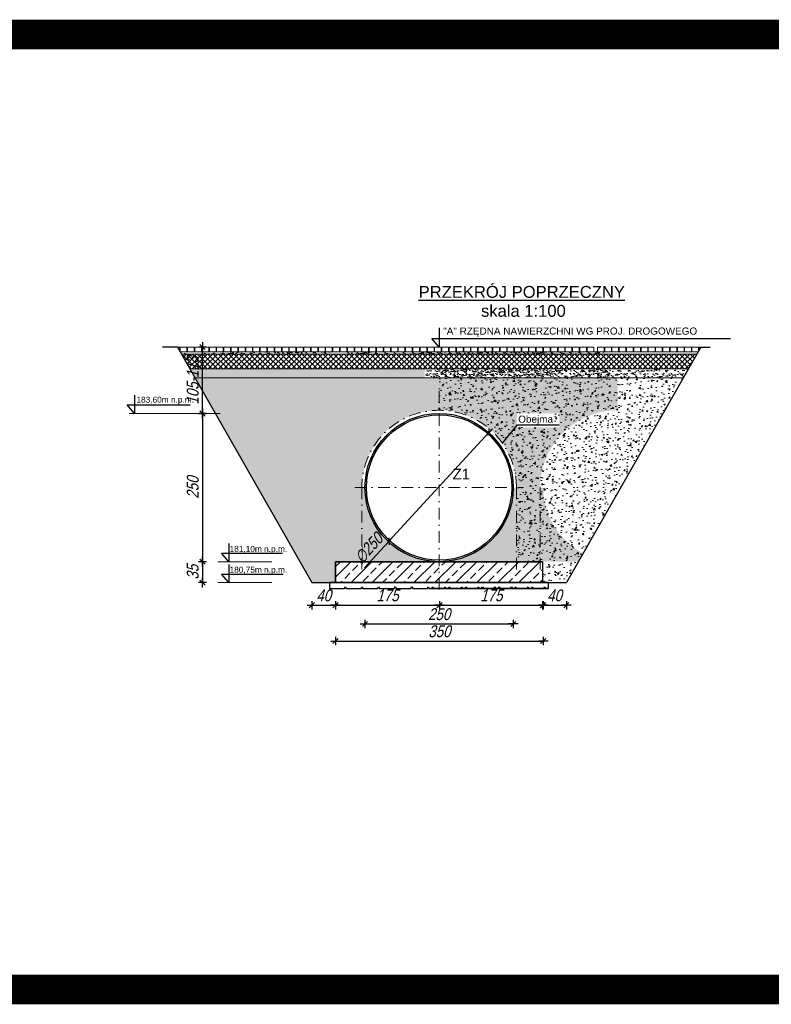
# Model space of a CAD drawing. Extents: x -2911 to 10058, y -5912 to -1002.
# Tile 9 of 43: x -224 to 1043, y -2663 to -1002. Entities that reach past the tile are written whole.
import ezdxf
from ezdxf.enums import TextEntityAlignment as Align

# ---------------------------------------------------------------- set-up
doc = ezdxf.new("R2010")
doc.units = 0
doc.header["$LTSCALE"] = 1.125
doc.linetypes.add('DASHDOT', pattern=[1, 0.5, -0.25, 0, -0.25])
doc.layers.get('0').update_dxf_attribs({"linetype": 'CONTINUOUS'})
doc.layers.get('DEFPOINTS').update_dxf_attribs({"linetype": 'CONTINUOUS'})
for name, color, linetype, lineweight in [('--GT_Teksty średnie', 152, 'CONTINUOUS', 15), ('Layer2', 7, 'DASHDOT', 13), ('Layer5', 7, 'CONTINUOUS', 15), ('Layer6', 252, 'CONTINUOUS', 9), ('M_Podbeton', 2, 'CONTINUOUS', 25), ('wymiary', 1, 'CONTINUOUS', 20)]:
    doc.layers.add(name, color=color, linetype=linetype, lineweight=lineweight)
for name, color, linetype in [('--GT_Wymiary', 1, 'CONTINUOUS'), ('BZ_PRS', 2, 'CONTINUOUS'), ('BZ_WYM', 1, 'CONTINUOUS'), ('Layer1', 7, 'CONTINUOUS'), ('Layer4', 7, 'CONTINUOUS')]:
    doc.layers.add(name, color=color, linetype=linetype)
doc.styles.add('BIKWYM', font='arial.ttf', dxfattribs={"width": 0.8, "oblique": 15})
doc.styles.add('ROMANS', font='arial.ttf', dxfattribs={"width": 0.8})
doc.styles.get("Standard").update_dxf_attribs({"font": 'arial.ttf'})
doc.dimstyles.new('BZ_KR_100', dxfattribs={"dimtxt": 20, "dimasz": 0.7, "dimexe": 7, "dimexo": 0, "dimgap": 0, "dimtad": 0, "dimdec": 1, "dimrnd": 0.5, "dimzin": 9, "dimdsep": 46, "dimtxsty": 'BIKWYM', "dimblk": 'WYM-KR', "dimcen": 0, "dimdle": 10, "dimclrd": 256, "dimclre": 256, "dimclrt": 256, "dimadec": 0, "dimazin": 0, "dimtfac": 0.033333, "dimtdec": 1, "dimtmove": 0, "dimatfit": 3, "dimldrblk": 'WYM-KR', "dimfxl": 7, "dimfxlon": 1, "dimtvp": 0.8, "dimtolj": 1, "dimarcsym": 0})
pattern_1 = [(37.5, (-3815.8225, -4728.68), (-0.314967, 9.634119), [0, -7.6, 0, -8.5, 0, -8.125]), (7.5, (-3815.823, -4728.68), (8.848884, 14.11073), [0, -4.1, 0, -6.85, 0, -2.625]), (327.5, (-3821.9725, -4728.68), (15.570709, 0.028295), [0, -2.5, 0, -9, 0, -11.75]), (317.5, (-3821.973, -4728.68), (15.030633, 4.388378), [0, -1.25, 0, -5.9, 0, -6.75])]
pattern_2 = [(37.5, (-4116.635, -4728.68), (-0.314967, 9.634119), [0, -7.6, 0, -8.5, 0, -8.125]), (7.5, (-4116.635, -4728.68), (8.848884, 14.11073), [0, -4.1, 0, -6.85, 0, -2.625]), (327.5, (-4122.785, -4728.68), (15.570709, 0.028295), [0, -2.5, 0, -9, 0, -11.75]), (317.5, (-4122.785, -4728.68), (15.030633, 4.388378), [0, -1.25, 0, -5.9, 0, -6.75])]
pattern_3 = [(37.5, (-3840.0725, -4728.68), (-0.314967, 9.634119), [0, -7.6, 0, -8.5, 0, -8.125]), (7.5, (-3840.073, -4728.68), (8.848884, 14.11073), [0, -4.1, 0, -6.85, 0, -2.625]), (327.5, (-3846.2225, -4728.68), (15.570709, 0.028295), [0, -2.5, 0, -9, 0, -11.75]), (317.5, (-3846.223, -4728.68), (15.030633, 4.388378), [0, -1.25, 0, -5.9, 0, -6.75])]
pattern_4 = [(37.5, (-3815.8225, -4728.68), (-0.314967, 9.634119), [0, -7.6, 0, -8.5, 0, -8.125]), (7.5, (-3815.823, -4728.68), (8.848884, 14.11073), [0, -4.1, 0, -6.85, 0, -2.625]), (327.5, (-3821.9725, -4728.68), (15.570709, 0.028295), [0, -2.5, 0, -9, 0, -11.75]), (317.5, (-3821.973, -4728.68), (15.030633, 4.388378), [0, -1.25, 0, -5.9, 0, -6.75])]

# ---------------------------------------------------------------- blocks, each defined once
blk = doc.blocks.new('WYM-KR')
at = {"linetype": 'ByBlock'}
blk.add_line((11.52, 0), (-11.52, 0), dxfattribs=at)
at = {"color": 7, "linetype": 'ByBlock'}
blk.add_line((6.24, 6.24), (-6.24, -6.24), dxfattribs=at)
blk = doc.blocks.new('*D537')
at = {"layer": '--GT_Wymiary', "lineweight": -2}
for p, q in [((567.8, -1697.9), (398.6, -1881.9)), ((568.3, -1697.4), (568.7, -1696.9)), ((357.4, -1926.7), (398.1, -1882.5))]:
    blk.add_line(p, q, dxfattribs=at)
at = {"layer": 'DEFPOINTS', "color": 0}
for p in [(567.8, -1697.9), (398.6, -1881.9)]:
    blk.add_point(p, dxfattribs=at)
at = {"layer": '--GT_Wymiary', "linetype": 'ByBlock', "lineweight": -2, "xscale": 0.7, "yscale": 0.7, "zscale": 0.7}
for p, rotation in [((567.8, -1697.9), 227.4030963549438), ((398.6, -1881.9), 47.40309635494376)]:
    blk.add_blockref('WYM-KR', p, dxfattribs=dict(at, rotation=rotation))
at = {"layer": '--GT_Wymiary', "insert": (364.9, -1893.2), "char_height": 20, "attachment_point": 5, "rotation": 47.4031, "style": 'BIKWYM'}
blk.add_mtext('\\A1;∅250', dxfattribs=at)
blk = doc.blocks.new('*D541')
at = {"layer": '--GT_Wymiary', "lineweight": -2}
for p, q in [((77.3, -1666.3), (91.3, -1666.3)), ((84.3, -1667), (84.3, -1915.6)), ((91.3, -1916.3), (77.3, -1916.3))]:
    blk.add_line(p, q, dxfattribs=at)
at = {"layer": 'DEFPOINTS', "color": 0}
for p in [(-39.4, -1666.3), (84.3, -1916.3), (251.2, -1916.3)]:
    blk.add_point(p, dxfattribs=at)
at = {"layer": '--GT_Wymiary', "linetype": 'ByBlock', "lineweight": -2, "xscale": 0.7, "yscale": 0.7, "zscale": 0.7}
for p, rotation in [((84.3, -1666.3), 90), ((84.3, -1916.3), 270)]:
    blk.add_blockref('WYM-KR', p, dxfattribs=dict(at, rotation=rotation))
at = {"layer": '--GT_Wymiary', "insert": (68, -1791.3), "char_height": 20, "attachment_point": 5, "rotation": 90, "style": 'BIKWYM'}
blk.add_mtext('\\A1;250', dxfattribs=at)
blk = doc.blocks.new('*D542')
at = {"layer": '--GT_Wymiary', "lineweight": -2}
for p, q in [((268.6, -1982.6), (268.6, -1996.6)), ((269.3, -1989.6), (307.9, -1989.6)), ((308.6, -1982.6), (308.6, -1996.6))]:
    blk.add_line(p, q, dxfattribs=at)
at = {"layer": 'DEFPOINTS', "color": 0}
for p in [(268.6, -1951.5), (308.6, -1951.5), (308.6, -1989.6)]:
    blk.add_point(p, dxfattribs=at)
at = {"layer": '--GT_Wymiary', "linetype": 'ByBlock', "lineweight": -2, "xscale": 0.7, "yscale": 0.7, "zscale": 0.7, "rotation": 180}
blk.add_blockref('WYM-KR', (268.6, -1989.6), dxfattribs=at)
at = {"layer": '--GT_Wymiary', "linetype": 'ByBlock', "lineweight": -2, "xscale": 0.7, "yscale": 0.7, "zscale": 0.7}
blk.add_blockref('WYM-KR', (308.6, -1989.6), dxfattribs=at)
at = {"layer": '--GT_Wymiary', "insert": (288.6, -1973.2), "char_height": 20, "attachment_point": 5, "style": 'BIKWYM'}
blk.add_mtext('\\A1;40', dxfattribs=at)
blk = doc.blocks.new('*D543')
at = {"layer": '--GT_Wymiary', "lineweight": -2}
for p, q in [((308.6, -1982.6), (308.6, -1996.6)), ((309.3, -1989.6), (483, -1989.6)), ((483.7, -1982.6), (483.7, -1996.6))]:
    blk.add_line(p, q, dxfattribs=at)
at = {"layer": 'DEFPOINTS', "color": 0}
for p in [(308.6, -1951.5), (483.7, -1951.5), (483.7, -1989.6)]:
    blk.add_point(p, dxfattribs=at)
at = {"layer": '--GT_Wymiary', "linetype": 'ByBlock', "lineweight": -2, "xscale": 0.7, "yscale": 0.7, "zscale": 0.7, "rotation": 180}
blk.add_blockref('WYM-KR', (308.6, -1989.6), dxfattribs=at)
at = {"layer": '--GT_Wymiary', "linetype": 'ByBlock', "lineweight": -2, "xscale": 0.7, "yscale": 0.7, "zscale": 0.7}
blk.add_blockref('WYM-KR', (483.7, -1989.6), dxfattribs=at)
at = {"layer": '--GT_Wymiary', "insert": (396.2, -1973.2), "char_height": 20, "attachment_point": 5, "style": 'BIKWYM'}
blk.add_mtext('\\A1;175', dxfattribs=at)
blk = doc.blocks.new('*D544')
at = {"layer": '--GT_Wymiary', "lineweight": -2}
for p, q in [((483.7, -1982.6), (483.7, -1996.6)), ((484.4, -1989.6), (658, -1989.6)), ((658.7, -1982.6), (658.7, -1996.6))]:
    blk.add_line(p, q, dxfattribs=at)
at = {"layer": 'DEFPOINTS', "color": 0}
for p in [(483.7, -1951.5), (658.7, -1951.5), (658.7, -1989.6)]:
    blk.add_point(p, dxfattribs=at)
at = {"layer": '--GT_Wymiary', "linetype": 'ByBlock', "lineweight": -2, "xscale": 0.7, "yscale": 0.7, "zscale": 0.7, "rotation": 180}
blk.add_blockref('WYM-KR', (483.7, -1989.6), dxfattribs=at)
at = {"layer": '--GT_Wymiary', "linetype": 'ByBlock', "lineweight": -2, "xscale": 0.7, "yscale": 0.7, "zscale": 0.7}
blk.add_blockref('WYM-KR', (658.7, -1989.6), dxfattribs=at)
at = {"layer": '--GT_Wymiary', "insert": (571.2, -1973.2), "char_height": 20, "attachment_point": 5, "style": 'BIKWYM'}
blk.add_mtext('\\A1;175', dxfattribs=at)
blk = doc.blocks.new('*D546')
at = {"layer": '--GT_Wymiary', "lineweight": -2}
for p, q in [((657.7, -1982.6), (657.7, -1996.6)), ((658.4, -1989.6), (697, -1989.6)), ((697.7, -1982.6), (697.7, -1996.6))]:
    blk.add_line(p, q, dxfattribs=at)
at = {"layer": 'DEFPOINTS', "color": 0}
for p in [(657.7, -1951.5), (697.7, -1951.5), (697.7, -1989.6)]:
    blk.add_point(p, dxfattribs=at)
at = {"layer": '--GT_Wymiary', "linetype": 'ByBlock', "lineweight": -2, "xscale": 0.7, "yscale": 0.7, "zscale": 0.7, "rotation": 180}
blk.add_blockref('WYM-KR', (657.7, -1989.6), dxfattribs=at)
at = {"layer": '--GT_Wymiary', "linetype": 'ByBlock', "lineweight": -2, "xscale": 0.7, "yscale": 0.7, "zscale": 0.7}
blk.add_blockref('WYM-KR', (697.7, -1989.6), dxfattribs=at)
at = {"layer": '--GT_Wymiary', "insert": (677.7, -1973.2), "char_height": 20, "attachment_point": 5, "style": 'BIKWYM'}
blk.add_mtext('\\A1;40', dxfattribs=at)
blk = doc.blocks.new('*D547')
at = {"layer": '--GT_Wymiary', "lineweight": -2}
for p, q in [((358.2, -2014.3), (358.2, -2028.3)), ((358.9, -2021.3), (607.5, -2021.3)), ((608.2, -2014.3), (608.2, -2028.3))]:
    blk.add_line(p, q, dxfattribs=at)
at = {"layer": 'DEFPOINTS', "color": 0}
for p in [(358.2, -1791.3), (608.2, -1791.3), (608.2, -2021.3)]:
    blk.add_point(p, dxfattribs=at)
at = {"layer": '--GT_Wymiary', "linetype": 'ByBlock', "lineweight": -2, "xscale": 0.7, "yscale": 0.7, "zscale": 0.7, "rotation": 180}
blk.add_blockref('WYM-KR', (358.2, -2021.3), dxfattribs=at)
at = {"layer": '--GT_Wymiary', "linetype": 'ByBlock', "lineweight": -2, "xscale": 0.7, "yscale": 0.7, "zscale": 0.7}
blk.add_blockref('WYM-KR', (608.2, -2021.3), dxfattribs=at)
at = {"layer": '--GT_Wymiary', "insert": (483.2, -2004.9), "char_height": 20, "attachment_point": 5, "style": 'BIKWYM'}
blk.add_mtext('\\A1;250', dxfattribs=at)
blk = doc.blocks.new('*D550')
at = {"layer": '--GT_Wymiary', "lineweight": -2}
for p, q in [((91.3, -1916.3), (77.3, -1916.3)), ((84.3, -1917), (84.3, -1950.8)), ((91.3, -1951.5), (77.3, -1951.5))]:
    blk.add_line(p, q, dxfattribs=at)
at = {"layer": 'DEFPOINTS', "color": 0}
for p in [(251.2, -1916.3), (84.3, -1951.5), (308.6, -1951.5)]:
    blk.add_point(p, dxfattribs=at)
at = {"layer": '--GT_Wymiary', "linetype": 'ByBlock', "lineweight": -2, "xscale": 0.7, "yscale": 0.7, "zscale": 0.7}
for p, rotation in [((84.3, -1916.3), 90), ((84.3, -1951.5), 270)]:
    blk.add_blockref('WYM-KR', p, dxfattribs=dict(at, rotation=rotation))
at = {"layer": '--GT_Wymiary', "insert": (67.9, -1933.9), "char_height": 20, "attachment_point": 5, "rotation": 90, "style": 'BIKWYM'}
blk.add_mtext('\\A1;35', dxfattribs=at)
blk = doc.blocks.new('*D551')
at = {"layer": '--GT_Wymiary', "lineweight": -2}
for p, q in [((308.6, -2043), (308.6, -2057)), ((309.3, -2050), (658, -2050)), ((658.7, -2043), (658.7, -2057))]:
    blk.add_line(p, q, dxfattribs=at)
at = {"layer": 'DEFPOINTS', "color": 0}
for p in [(308.6, -1951.5), (658.7, -1951.5), (658.7, -2050)]:
    blk.add_point(p, dxfattribs=at)
at = {"layer": '--GT_Wymiary', "linetype": 'ByBlock', "lineweight": -2, "xscale": 0.7, "yscale": 0.7, "zscale": 0.7, "rotation": 180}
blk.add_blockref('WYM-KR', (308.6, -2050), dxfattribs=at)
at = {"layer": '--GT_Wymiary', "linetype": 'ByBlock', "lineweight": -2, "xscale": 0.7, "yscale": 0.7, "zscale": 0.7}
blk.add_blockref('WYM-KR', (658.7, -2050), dxfattribs=at)
at = {"layer": '--GT_Wymiary', "insert": (483.7, -2033.7), "char_height": 20, "attachment_point": 5, "style": 'BIKWYM'}
blk.add_mtext('\\A1;350', dxfattribs=at)
blk = doc.blocks.new('*D552')
at = {"layer": '--GT_Wymiary', "lineweight": -2}
for p, q in [((91.3, -1554.3), (77.3, -1554.3)), ((84.3, -1665.6), (84.3, -1555)), ((91.3, -1666.3), (77.3, -1666.3))]:
    blk.add_line(p, q, dxfattribs=at)
at = {"layer": 'DEFPOINTS', "color": 0}
for p in [(84.3, -1554.3), (101.5, -1554.3), (106.1, -1666.3)]:
    blk.add_point(p, dxfattribs=at)
at = {"layer": '--GT_Wymiary', "linetype": 'ByBlock', "lineweight": -2, "xscale": 0.7, "yscale": 0.7, "zscale": 0.7}
for p, rotation in [((84.3, -1554.3), 90), ((84.3, -1666.3), 270)]:
    blk.add_blockref('WYM-KR', p, dxfattribs=dict(at, rotation=rotation))
at = {"layer": '--GT_Wymiary', "insert": (67.9, -1610.3), "char_height": 20, "attachment_point": 5, "rotation": 90, "style": 'BIKWYM'}
blk.add_mtext('\\A1;\\A1;105-113', dxfattribs=at)

msp = doc.modelspace()

# ---------------------------------------------------------------- hatches: boundary and pattern name
at = {"layer": 'Layer6'}
h = msp.add_hatch(dxfattribs=at)
h.set_pattern_fill('AR-SAND', color=8, scale=5, style=0)
h.set_pattern_definition(pattern_3)
h.paths.add_polyline_path([(60.61, -1562.27), (59.13, -1562.27), (46.84, -1562.27), (49.15, -1566.27), (60.61, -1566.27)])
at = {"layer": 'Layer6', "lineweight": 9}
h = msp.add_hatch(dxfattribs=at)
h.set_pattern_fill('ANSI37', color=8, scale=50, style=0)
h.set_pattern_definition([(45, (-2001.9924, -2776.507), (-4.419417, 4.419417), []), (135, (-2001.9924, -2776.507), (-4.419417, -4.419417), [])])
h.paths.add_polyline_path([(917.54, -1565.99), (49.15, -1566.27), (63.58, -1591.26), (902.94, -1591.26), (917.54, -1565.99)], is_closed=False)
at = {"layer": 'Layer6'}
h = msp.add_hatch(dxfattribs=at)
h.set_pattern_fill('AR-SAND', color=8, scale=5, style=0)
h.set_pattern_definition(pattern_3)
h.paths.add_polyline_path([(90.29, -1562.27), (83.63, -1562.27), (60.61, -1562.27), (60.61, -1566.27), (90.29, -1566.26)])
h = msp.add_hatch(dxfattribs=at)
h.set_pattern_fill('AR-SAND', color=8, scale=5, style=0)
h.set_pattern_definition(pattern_3)
h.paths.add_polyline_path([(150.37, -1562.27), (144.88, -1562.27), (90.29, -1562.27), (90.29, -1566.26), (150.37, -1566.24)])
h = msp.add_hatch(dxfattribs=at)
h.set_pattern_fill('AR-SAND', color=8, scale=5, style=0)
h.set_pattern_definition(pattern_3)
h.paths.add_polyline_path([(197.76, -1562.27), (193.88, -1562.27), (150.37, -1562.27), (150.37, -1566.24), (197.76, -1566.23)])
h = msp.add_hatch(dxfattribs=at)
h.set_pattern_fill('AR-SAND', color=8, scale=5, angle=360, style=0)
h.set_pattern_definition([(37.5, (-3840.0725, -4728.68), (-0.314967, 9.634119), [0, -7.6, 0, -8.5, 0, -8.125]), (7.5, (-3840.073, -4728.68), (8.848884, 14.11073), [0, -4.1, 0, -6.85, 0, -2.625]), (327.5, (-3846.2225, -4728.68), (15.570709, 0.028295), [0, -2.5, 0, -9, 0, -11.75]), (317.5, (-3846.223, -4728.68), (15.030633, 4.388378), [0, -1.25, 0, -5.9, 0, -6.75])])
h.paths.add_polyline_path([(242.28, -1562.27), (197.76, -1562.27), (197.76, -1566.23), (242.28, -1566.22)])
h.paths.add_polyline_path([(299.24, -1562.27), (291.88, -1562.27), (242.28, -1562.27), (242.28, -1566.22), (299.24, -1566.21)])
h = msp.add_hatch(dxfattribs=at)
h.set_pattern_fill('AR-SAND', color=8, scale=5, style=0)
h.set_pattern_definition(pattern_3)
h.paths.add_polyline_path([(242.28, -1562.27), (197.76, -1562.27), (197.76, -1566.23), (242.28, -1566.22)])
h.paths.add_polyline_path([(299.24, -1562.27), (291.88, -1562.27), (242.28, -1562.27), (242.28, -1566.22), (299.24, -1566.21)])
h = msp.add_hatch(dxfattribs=at)
h.set_pattern_fill('AR-SAND', color=8, scale=5, style=0)
h.set_pattern_definition(pattern_4)
h.paths.add_polyline_path([(390.88, -1562.27), (389.63, -1562.27), (323.49, -1562.27), (323.49, -1566.21), (390.88, -1566.19)])
h = msp.add_hatch(dxfattribs=at)
h.set_pattern_fill('AR-SAND', color=8, scale=5, style=0)
h.set_pattern_definition([(37.5, (-4157.476, -4728.68), (-0.314967, 9.634119), [0, -7.6, 0, -8.5, 0, -8.125]), (7.5, (-4157.476, -4728.68), (8.848884, 14.11073), [0, -4.1, 0, -6.85, 0, -2.625]), (327.5, (-4163.626, -4728.68), (15.570709, 0.028295), [0, -2.5, 0, -9, 0, -11.75]), (317.5, (-4163.626, -4728.68), (15.030633, 4.388378), [0, -1.25, 0, -5.9, 0, -6.75])])
edge = h.paths.add_edge_path()
edge.add_line((895.29, -1562.27), (332.78, -1562.27))
edge.add_line((893.15, -1565.99), (332.78, -1566.27))
h = msp.add_hatch(dxfattribs=at)
h.set_pattern_fill('AR-SAND', color=8, scale=5, style=0)
h.set_pattern_definition(pattern_4)
h.paths.add_polyline_path([(439.19, -1562.27), (438.63, -1562.27), (390.88, -1562.27), (390.88, -1566.19), (439.19, -1566.18)])
h = msp.add_hatch(dxfattribs=at)
h.set_pattern_fill('AR-SAND', color=8, scale=5, style=0)
h.set_pattern_definition(pattern_4)
h.paths.add_polyline_path([(472.35, -1562.27), (463.13, -1562.27), (439.19, -1562.27), (439.19, -1566.18), (472.35, -1566.17)])
h.paths.add_polyline_path([(483.19, -1562.27), (475.38, -1562.27), (472.35, -1562.27), (472.35, -1566.17), (483.19, -1566.17)])
h = msp.add_hatch(dxfattribs=at)
h.set_pattern_fill('AR-SAND', color=8, scale=5, style=0)
h.set_pattern_definition(pattern_2)
h.paths.add_polyline_path([(483.19, -1562.27), (459.78, -1562.27), (459.78, -1566.1), (483.19, -1566.09)])
h = msp.add_hatch(dxfattribs=at)
h.set_pattern_fill('AR-SAND', color=8, scale=5, style=0)
h.set_pattern_definition(pattern_4)
h.paths.add_polyline_path([(522.64, -1562.27), (512.13, -1562.27), (483.19, -1562.27), (483.19, -1566.17), (522.64, -1566.16)])
h = msp.add_hatch(dxfattribs=at)
h.set_pattern_fill('AR-SAND', color=8, scale=5, angle=360, style=0)
h.set_pattern_definition(pattern_1)
h.paths.add_polyline_path([(558.22, -1562.27), (548.88, -1562.27), (522.64, -1562.27), (522.64, -1566.16), (558.22, -1566.15)])
h.paths.add_polyline_path([(588.2, -1562.27), (585.63, -1562.27), (558.22, -1562.27), (558.22, -1566.15), (588.2, -1566.14)])
h.paths.add_polyline_path([(630.41, -1562.27), (622.38, -1562.27), (588.2, -1562.27), (588.2, -1566.14), (630.41, -1566.13)])
h = msp.add_hatch(dxfattribs=at)
h.set_pattern_fill('AR-SAND', color=8, scale=5, style=0)
h.set_pattern_definition(pattern_4)
h.paths.add_polyline_path([(558.22, -1562.27), (548.88, -1562.27), (522.64, -1562.27), (522.64, -1566.16), (558.22, -1566.15)])
h.paths.add_polyline_path([(588.2, -1562.27), (585.63, -1562.27), (558.22, -1562.27), (558.22, -1566.15), (588.2, -1566.14)])
h.paths.add_polyline_path([(630.41, -1562.27), (622.38, -1562.27), (588.2, -1562.27), (588.2, -1566.14), (630.41, -1566.13)])
h = msp.add_hatch(dxfattribs=at)
h.set_pattern_fill('AR-SAND', color=8, scale=5, style=0)
h.set_pattern_definition(pattern_4)
h.paths.add_polyline_path([(660.81, -1562.27), (659.13, -1562.27), (630.41, -1562.27), (630.41, -1566.13), (660.81, -1566.12)])
h.paths.add_polyline_path([(688.57, -1562.27), (683.63, -1562.27), (660.81, -1562.27), (660.81, -1566.12), (688.57, -1566.11)])
h = msp.add_hatch(dxfattribs=at)
h.set_pattern_fill('AR-SAND', color=8, scale=5, angle=360, style=0)
h.set_pattern_definition(pattern_1)
h.paths.add_polyline_path([(726.17, -1562.27), (688.57, -1562.27), (688.57, -1566.11), (726.17, -1566.1)])
h.paths.add_polyline_path([(760.59, -1562.27), (726.17, -1562.27), (726.17, -1566.1), (760.59, -1566.1)])
h = msp.add_hatch(dxfattribs=at)
h.set_pattern_fill('AR-SAND', color=8, scale=5, style=0)
h.set_pattern_definition(pattern_4)
h.paths.add_polyline_path([(726.17, -1562.27), (688.57, -1562.27), (688.57, -1566.11), (726.17, -1566.1)])
h.paths.add_polyline_path([(760.59, -1562.27), (726.17, -1562.27), (726.17, -1566.1), (760.59, -1566.1)])
h = msp.add_hatch(dxfattribs=at)
h.set_pattern_fill('AR-SAND', color=8, scale=5, style=0)
h.set_pattern_definition(pattern_3)
h.paths.add_polyline_path([(242.28, -1591.26), (63.58, -1591.26), (72.24, -1606.26), (242.28, -1606.26)])
h.paths.add_polyline_path([(366.63, -1591.26), (242.28, -1591.26), (242.28, -1606.26), (366.63, -1606.26)])
h.paths.add_polyline_path([(458.94, -1591.26), (366.63, -1591.26), (366.63, -1606.26), (458.94, -1606.26)])
h = msp.add_hatch(dxfattribs=at)
h.set_pattern_fill('AR-SAND', color=8, scale=5, style=0)
h.set_pattern_definition(pattern_2)
h.paths.add_polyline_path([(688.43, -1591.26), (483.19, -1591.26), (483.19, -1606.26), (688.43, -1606.26)])
h.paths.add_polyline_path([(483.19, -1591.26), (459.78, -1591.26), (459.78, -1606.26), (483.19, -1606.26)])
h = msp.add_hatch(dxfattribs=at)
h.set_pattern_fill('AR-SAND', color=8, scale=5, angle=360, style=0)
h.set_pattern_definition([(37.5, (-2001.9924, -2776.507), (-0.314967, 9.634119), [0, -7.6, 0, -8.5, 0, -8.125]), (7.5, (-2001.992, -2776.507), (8.848884, 14.11073), [0, -4.1, 0, -6.85, 0, -2.625]), (327.5, (-2008.142, -2776.507), (15.57071, 0.028295), [0, -2.5, 0, -9, 0, -11.75]), (317.5, (-2008.142, -2776.507), (15.030633, 4.38838), [0, -1.25, 0, -5.9, 0, -6.75])])
h.paths.add_polyline_path([(767.82, -1591.26), (477.08, -1591.26), (477.57, -1606.26), (768.91, -1606.26)])
h = msp.add_hatch(dxfattribs=at)
h.set_pattern_fill('AR-SAND', color=8, scale=5, style=0)
h.set_pattern_definition([(37.5, (-4092.385, -4728.68), (-0.314967, 9.634119), [0, -7.6, 0, -8.5, 0, -8.125]), (7.5, (-4092.385, -4728.68), (8.848884, 14.11073), [0, -4.1, 0, -6.85, 0, -2.625]), (327.5, (-4098.535, -4728.68), (15.570709, 0.028295), [0, -2.5, 0, -9, 0, -11.75]), (317.5, (-4098.535, -4728.68), (15.030633, 4.388378), [0, -1.25, 0, -5.9, 0, -6.75])])
h.paths.add_polyline_path([(902.8, -1591.26), (712.68, -1591.26), (712.68, -1606.26), (894.14, -1606.26)])
h = msp.add_hatch(dxfattribs=at)
h.set_pattern_fill('AR-CONC', color=8, scale=3.5, angle=360, style=0)
h.set_pattern_definition([(50, (-3815.823, -4728.68), (25.10411, -2.196325), [2.625, -28.875]), (355, (-3815.823, -4728.68), (-4.8563, 26.32672), [2.1, -23.1]), (100.4514, (-3813.73, -4728.863), (20.24783, 24.13038), [2.23091, -24.53997]), (46.1842, (-3815.823, -4721.68), (37.35344, -5.79317), [3.9375, -43.3125]), (96.6356, (-3812.71, -4722.162), (32.7132, 34.09413), [3.34636, -36.80995]), (351.1842, (-3815.823, -4721.68), (32.71317, 34.09415), [3.15, -34.65]), (21, (-3812.323, -4723.43), (20.89175, -14.09166), [2.625, -28.875]), (326, (-3812.323, -4723.43), (8.51604, 25.38025), [2.1, -23.1]), (71.4514, (-3810.582, -4724.604), (29.40779, 11.28857), [2.23091, -24.53997]), (37.5, (-3815.8225, -4728.68), (0.425595, 11.651285), [0, -22.82, 0, -23.45, 0, -23.1875]), (7.5, (-3815.823, -4728.68), (9.207434, 13.80441), [0, -13.37, 0, -22.295, 0, -8.8375]), (327.5, (-3823.6275, -4728.68), (18.683785, -0.78942), [0, -8.75, 0, -27.3, 0, -36.225]), (317.5, (-3827.128, -4728.68), (20.411516, 3.503674), [0, -11.375, 0, -18.13, 0, -25.725])])
h.paths.add_polyline_path([(483.19, -1660.95), (483.19, -1606.26), (72.24, -1606.26), (268.65, -1951.45), (308.65, -1951.45), (308.65, -1916.26), (352.87, -1916.26), (352.87, -1791.26, -0.4142136)])
h.paths.add_polyline_path([(358.19, -1791.26), (352.87, -1791.26), (352.87, -1916.26), (483.19, -1916.26, -0.4142136)])
h.paths.add_polyline_path([(613.51, -1791.26), (608.19, -1791.26, -0.4142136), (483.19, -1916.26), (613.51, -1916.26)])
h.paths.add_polyline_path([(653.69, -1791.26, -0.4142136), (784, -1660.95), (784, -1606.26), (483.19, -1606.26), (483.19, -1660.95, -0.4142136), (613.51, -1791.26), (613.51, -1916.26), (653.69, -1916.26)])
h.paths.add_polyline_path([(653.69, -1791.26), (653.69, -1916.26), (717.8, -1916.26), (725.95, -1901.96, -0.2788554), (659, -1791.26)])
h.paths.add_polyline_path([(614.21, -1689.87), (685.63, -1689.87), (685.63, -1665.87), (614.21, -1665.87)], flags=16)
h = msp.add_hatch(dxfattribs=at)
h.set_pattern_fill('AR-CONC', color=8, scale=3.5, angle=360, style=0)
h.set_pattern_definition([(50, (-4092.385, -4728.68), (25.10411, -2.196325), [2.625, -28.875]), (355, (-4092.385, -4728.68), (-4.8563, 26.32672), [2.1, -23.1]), (100.4514, (-4090.293, -4728.863), (20.24783, 24.13038), [2.23091, -24.53997]), (46.1842, (-4092.385, -4721.68), (37.35344, -5.79317), [3.9375, -43.3125]), (96.6356, (-4089.272, -4722.162), (32.7132, 34.09413), [3.34636, -36.80995]), (351.1842, (-4092.385, -4721.68), (32.71317, 34.09415), [3.15, -34.65]), (21, (-4088.885, -4723.43), (20.89175, -14.09166), [2.625, -28.875]), (326, (-4088.885, -4723.43), (8.51604, 25.38025), [2.1, -23.1]), (71.4514, (-4087.144, -4724.604), (29.40779, 11.28857), [2.23091, -24.53997]), (37.5, (-4092.385, -4728.68), (0.425595, 11.651285), [0, -22.82, 0, -23.45, 0, -23.1875]), (7.5, (-4092.385, -4728.68), (9.207434, 13.80441), [0, -13.37, 0, -22.295, 0, -8.8375]), (327.5, (-4100.19, -4728.68), (18.683785, -0.78942), [0, -8.75, 0, -27.3, 0, -36.225]), (317.5, (-4103.69, -4728.68), (20.411516, 3.503674), [0, -11.375, 0, -18.13, 0, -25.725])])
h.paths.add_polyline_path([(894.14, -1606.26), (483.19, -1606.26), (483.19, -1660.95, -0.4142452), (613.51, -1791.26), (613.51, -1916.26), (657.73, -1916.26), (657.73, -1951.45), (697.73, -1951.45), (894.14, -1606.26)], is_closed=False)
h.paths.add_polyline_path([(612.54, -1689.87), (676.18, -1689.87), (676.18, -1665.87), (612.54, -1665.87)], flags=16)
h = msp.add_hatch(dxfattribs=at)
h.set_pattern_fill('ANSI33', color=256, scale=100, angle=360, style=0)
h.set_pattern_definition([(45, (-3856.663, -4728.68), (-17.67767, 17.67767), []), (45, (-3838.986, -4728.68), (-17.67767, 17.67767), [12.5, -6.25])])
h.paths.add_polyline_path([(483.19, -1916.26), (308.65, -1916.26), (308.65, -1951.45), (483.19, -1951.45), (483.19, -1916.26)], is_closed=False)
h.paths.add_polyline_path([(657.73, -1916.26), (483.19, -1916.26), (483.19, -1951.45), (657.73, -1951.45), (657.73, -1916.26)], is_closed=False)

# ---------------------------------------------------------------- linework, layer by layer
at = {"layer": '--GT_Teksty średnie', "const_width": 50}
msp.add_lwpolyline([(-2159.92, -2637.67), (2003.6, -2637.67), (2003.6, -1027.21), (-2159.92, -1027.21)], close=True, dxfattribs=at)
at = {"layer": 'BZ_PRS'}
msp.add_lwpolyline([(308.65, -1916.26), (657.73, -1916.26), (657.73, -1951.45), (308.65, -1951.45)], close=True, dxfattribs=at)
at = {"layer": 'Layer1', "color": 8}
for p, q in [((483.18, -1521.93), (483.18, -1554.27)), ((483.19, -1521.93), (483.19, -1554.27)), ((470.69, -1539.93), (974.41, -1539.93)), ((483.18, -1554.27), (470.69, -1539.93)), ((470.71, -1539.93), (523.35, -1539.93)), ((483.19, -1554.27), (470.71, -1539.93))]:
    msp.add_line(p, q, dxfattribs=at)
at = {"layer": 'Layer1'}
for p, q in [((-30.41, -1635.62), (-30.41, -1666.26)), ((-30.41, -1666.26), (-42.89, -1651.91)), ((-42.89, -1651.91), (63.41, -1651.91)), ((614.13, -1685.99), (589.7, -1716.18)), ((614.13, -1685.99), (589.7, -1716.18)), ((677.79, -1685.99), (614.13, -1685.99)), ((685.5, -1685.99), (614.13, -1685.99)), ((128.82, -1885.62), (128.82, -1916.26)), ((128.82, -1916.26), (116.33, -1901.91)), ((116.33, -1901.91), (219.2, -1901.91)), ((128.82, -1920.81), (128.82, -1951.45)), ((128.82, -1951.45), (116.33, -1937.11)), ((116.33, -1937.11), (220.57, -1937.11))]:
    msp.add_line(p, q, dxfattribs=at)
at = {"layer": 'Layer1', "color": 8}
for radius in [125, 122.5]:
    msp.add_circle((483.19, -1791.26), radius, dxfattribs=at)
at = {"layer": 'Layer2', "color": 8, "lineweight": 13, "ltscale": 35}
msp.add_line((483.19, -1963.38), (483.19, -1616.46), dxfattribs=at)
at = {"layer": 'Layer2', "color": 8, "ltscale": 35}
for p, q in [((352.87, -1791.26), (352.87, -1930.28)), ((613.51, -1791.26), (613.51, -1931.19)), ((653.69, -1791.26), (653.69, -1931.19))]:
    msp.add_line(p, q, dxfattribs=at)
at = {"layer": 'Layer2', "color": 8, "lineweight": 13, "ltscale": 35}
msp.add_lwpolyline([(340.88, -1791.26), (625.51, -1791.26)], dxfattribs=at)
at = {"layer": 'Layer2', "color": 8, "ltscale": 35}
msp.add_arc((483.19, -1791.26), 130.32, 0, 180, dxfattribs=at)
at = {"layer": 'Layer4', "color": 8}
for p, q in [((42.22, -1554.27), (16.84, -1554.27)), ((42.22, -1554.27), (268.65, -1951.45)), ((924.16, -1554.27), (697.73, -1951.45)), ((924.16, -1554.27), (939.87, -1554.27)), ((268.65, -1951.45), (308.65, -1951.45)), ((657.73, -1951.45), (697.73, -1951.45))]:
    msp.add_line(p, q, dxfattribs=at)
at = {"layer": 'Layer4'}
for p, q in [((657.73, -1916.26), (308.65, -1916.26)), ((308.65, -1916.26), (308.65, -1951.45)), ((657.73, -1916.26), (657.73, -1951.45)), ((308.65, -1951.45), (657.73, -1951.45))]:
    msp.add_line(p, q, dxfattribs=at)
at = {"layer": 'Layer5', "color": 8}
msp.add_line((919.54, -1562.27), (46.84, -1562.27), dxfattribs=at)
at = {"layer": 'Layer5', "color": 8, "lineweight": 9}
for p, q in [((917.4, -1565.99), (49.15, -1566.27)), ((63.58, -1591.26), (902.8, -1591.26)), ((72.24, -1606.26), (894.14, -1606.26))]:
    msp.add_line(p, q, dxfattribs=at)
at = {"layer": 'Layer5', "color": 8}
for points in [[(42.22, -1554.27), (45.88, -1554.27), (45.88, -1560.6)], [(58.13, -1562.27), (46.88, -1562.27), (46.88, -1554.27), (58.13, -1554.27), (58.13, -1562.27)], [(70.38, -1562.27), (59.13, -1562.27), (59.13, -1554.27), (70.38, -1554.27), (70.38, -1562.27)], [(82.63, -1562.27), (71.38, -1562.27), (71.38, -1554.27), (82.63, -1554.27), (82.63, -1562.27)], [(94.88, -1562.27), (83.63, -1562.27), (83.63, -1554.27), (94.88, -1554.27), (94.88, -1562.27)], [(107.13, -1562.27), (95.88, -1562.27), (95.88, -1554.27), (107.13, -1554.27), (107.13, -1562.27)], [(119.38, -1562.27), (108.13, -1562.27), (108.13, -1554.27), (119.38, -1554.27), (119.38, -1562.27)], [(131.63, -1562.27), (120.38, -1562.27), (120.38, -1554.27), (131.63, -1554.27), (131.63, -1562.27)], [(143.88, -1562.27), (132.63, -1562.27), (132.63, -1554.27), (143.88, -1554.27), (143.88, -1562.27)], [(156.13, -1562.27), (144.88, -1562.27), (144.88, -1554.27), (156.13, -1554.27), (156.13, -1562.27)], [(168.38, -1562.27), (157.13, -1562.27), (157.13, -1554.27), (168.38, -1554.27), (168.38, -1562.27)], [(180.63, -1562.27), (169.38, -1562.27), (169.38, -1554.27), (180.63, -1554.27), (180.63, -1562.27)], [(192.88, -1562.27), (181.63, -1562.27), (181.63, -1554.27), (192.88, -1554.27), (192.88, -1562.27)], [(205.13, -1562.27), (193.88, -1562.27), (193.88, -1554.27), (205.13, -1554.27), (205.13, -1562.27)], [(217.38, -1562.27), (206.13, -1562.27), (206.13, -1554.27), (217.38, -1554.27), (217.38, -1562.27)], [(229.63, -1562.27), (218.38, -1562.27), (218.38, -1554.27), (229.63, -1554.27), (229.63, -1562.27)], [(241.88, -1562.27), (230.63, -1562.27), (230.63, -1554.27), (241.88, -1554.27), (241.88, -1562.27)], [(254.13, -1562.27), (242.88, -1562.27), (242.88, -1554.27), (254.13, -1554.27), (254.13, -1562.27)], [(266.38, -1562.27), (255.13, -1562.27), (255.13, -1554.27), (266.38, -1554.27), (266.38, -1562.27)], [(278.63, -1562.27), (267.38, -1562.27), (267.38, -1554.27), (278.63, -1554.27), (278.63, -1562.27)], [(290.88, -1562.27), (279.63, -1562.27), (279.63, -1554.27), (290.88, -1554.27), (290.88, -1562.27)], [(303.13, -1562.27), (291.88, -1562.27), (291.88, -1554.27), (303.13, -1554.27), (303.13, -1562.27)], [(315.43, -1562.27), (304.18, -1562.27), (304.18, -1554.27), (315.43, -1554.27), (315.43, -1562.27)], [(327.68, -1562.27), (316.43, -1562.27), (316.43, -1554.27), (327.68, -1554.27), (327.68, -1562.27)], [(339.93, -1562.27), (328.68, -1562.27), (328.68, -1554.27), (339.93, -1554.27), (339.93, -1562.27)], [(352.18, -1562.27), (340.93, -1562.27), (340.93, -1554.27), (352.18, -1554.27), (352.18, -1562.27)], [(364.43, -1562.27), (353.18, -1562.27), (353.18, -1554.27), (364.43, -1554.27), (364.43, -1562.27)], [(376.68, -1562.27), (365.43, -1562.27), (365.43, -1554.27), (376.68, -1554.27), (376.68, -1562.27)], [(388.93, -1562.27), (377.68, -1562.27), (377.68, -1554.27), (388.93, -1554.27), (388.93, -1562.27)], [(401.18, -1562.27), (389.93, -1562.27), (389.93, -1554.27), (401.18, -1554.27), (401.18, -1562.27)], [(413.43, -1562.27), (402.18, -1562.27), (402.18, -1554.27), (413.43, -1554.27), (413.43, -1562.27)], [(425.68, -1562.27), (414.43, -1562.27), (414.43, -1554.27), (425.68, -1554.27), (425.68, -1562.27)], [(437.93, -1562.27), (426.68, -1562.27), (426.68, -1554.27), (437.93, -1554.27), (437.93, -1562.27)], [(450.18, -1562.27), (438.93, -1562.27), (438.93, -1554.27), (450.18, -1554.27), (450.18, -1562.27)], [(462.43, -1562.27), (451.18, -1562.27), (451.18, -1554.27), (462.43, -1554.27), (462.43, -1562.27)], [(474.68, -1562.27), (463.43, -1562.27), (463.43, -1554.27), (474.68, -1554.27), (474.68, -1562.27)], [(486.93, -1562.27), (475.68, -1562.27), (475.68, -1554.27), (486.93, -1554.27), (486.93, -1562.27)], [(499.18, -1562.27), (487.93, -1562.27), (487.93, -1554.27), (499.18, -1554.27), (499.18, -1562.27)], [(511.43, -1562.27), (500.18, -1562.27), (500.18, -1554.27), (511.43, -1554.27), (511.43, -1562.27)], [(523.68, -1562.27), (512.43, -1562.27), (512.43, -1554.27), (523.68, -1554.27), (523.68, -1562.27)], [(535.93, -1562.27), (524.68, -1562.27), (524.68, -1554.27), (535.93, -1554.27), (535.93, -1562.27)], [(548.18, -1562.27), (536.93, -1562.27), (536.93, -1554.27), (548.18, -1554.27), (548.18, -1562.27)], [(560.43, -1562.27), (549.18, -1562.27), (549.18, -1554.27), (560.43, -1554.27), (560.43, -1562.27)], [(572.68, -1562.27), (561.43, -1562.27), (561.43, -1554.27), (572.68, -1554.27), (572.68, -1562.27)], [(584.93, -1562.27), (573.68, -1562.27), (573.68, -1554.27), (584.93, -1554.27), (584.93, -1562.27)], [(597.18, -1562.27), (585.93, -1562.27), (585.93, -1554.27), (597.18, -1554.27), (597.18, -1562.27)], [(609.43, -1562.27), (598.18, -1562.27), (598.18, -1554.27), (609.43, -1554.27), (609.43, -1562.27)], [(621.68, -1562.27), (610.43, -1562.27), (610.43, -1554.27), (621.68, -1554.27), (621.68, -1562.27)], [(633.93, -1562.27), (622.68, -1562.27), (622.68, -1554.27), (633.93, -1554.27), (633.93, -1562.27)], [(645.78, -1562.27), (634.53, -1562.27), (634.53, -1554.27), (645.78, -1554.27), (645.78, -1562.27)], [(658.03, -1562.27), (646.78, -1562.27), (646.78, -1554.27), (658.03, -1554.27), (658.03, -1562.27)], [(670.28, -1562.27), (659.03, -1562.27), (659.03, -1554.27), (670.28, -1554.27), (670.28, -1562.27)], [(682.63, -1562.27), (671.38, -1562.27), (671.38, -1554.27), (682.63, -1554.27), (682.63, -1562.27)], [(694.88, -1562.27), (683.63, -1562.27), (683.63, -1554.27), (694.88, -1554.27), (694.88, -1562.27)], [(707.19, -1562.27), (695.94, -1562.27), (695.94, -1554.27), (707.19, -1554.27), (707.19, -1562.27)], [(719.44, -1562.27), (708.19, -1562.27), (708.19, -1554.27), (719.44, -1554.27), (719.44, -1562.27)], [(731.69, -1562.27), (720.44, -1562.27), (720.44, -1554.27), (731.69, -1554.27), (731.69, -1562.27)], [(743.94, -1562.27), (732.69, -1562.27), (732.69, -1554.27), (743.94, -1554.27), (743.94, -1562.27)], [(761.37, -1562.27), (750.12, -1562.27), (750.12, -1554.27), (761.37, -1554.27), (761.37, -1562.27)], [(773.62, -1562.27), (762.37, -1562.27), (762.37, -1554.27), (773.62, -1554.27), (773.62, -1562.27)], [(785.87, -1562.27), (774.62, -1562.27), (774.62, -1554.27), (785.87, -1554.27), (785.87, -1562.27)], [(798.12, -1562.27), (786.87, -1562.27), (786.87, -1554.27), (798.12, -1554.27), (798.12, -1562.27)], [(810.37, -1562.27), (799.12, -1562.27), (799.12, -1554.27), (810.37, -1554.27), (810.37, -1562.27)], [(822.62, -1562.27), (811.37, -1562.27), (811.37, -1554.27), (822.62, -1554.27), (822.62, -1562.27)], [(834.87, -1562.27), (823.62, -1562.27), (823.62, -1554.27), (834.87, -1554.27), (834.87, -1562.27)], [(847.12, -1562.27), (835.87, -1562.27), (835.87, -1554.27), (847.12, -1554.27), (847.12, -1562.27)], [(859.37, -1562.27), (848.12, -1562.27), (848.12, -1554.27), (859.37, -1554.27), (859.37, -1562.27)], [(871.62, -1562.27), (860.37, -1562.27), (860.37, -1554.27), (871.62, -1554.27), (871.62, -1562.27)], [(883.87, -1562.27), (872.62, -1562.27), (872.62, -1554.27), (883.87, -1554.27), (883.87, -1562.27)], [(896.12, -1562.27), (884.87, -1562.27), (884.87, -1554.27), (896.12, -1554.27), (896.12, -1562.27)], [(908.37, -1562.27), (897.12, -1562.27), (897.12, -1554.27), (908.37, -1554.27), (908.37, -1562.27)], [(919.54, -1562.27), (909.37, -1562.27), (909.37, -1554.27), (920.62, -1554.27), (920.62, -1560.4)], [(921.62, -1558.67), (921.62, -1554.27), (924.16, -1554.27)]]:
    msp.add_lwpolyline(points, dxfattribs=at)
at = {"layer": 'M_Podbeton'}
msp.add_lwpolyline([(667.73, -1961.45), (470.84, -1961.45), (472.34, -1958.45), (473.84, -1961.45), (498.84, -1961.45), (500.34, -1958.45), (501.84, -1961.45), (526.84, -1961.45), (528.34, -1958.45), (529.84, -1961.45), (554.84, -1961.45), (556.34, -1958.45), (557.84, -1961.45), (582.84, -1961.45), (584.34, -1958.45), (585.84, -1961.45), (610.84, -1961.45), (612.34, -1958.45), (613.84, -1961.45), (638.84, -1961.45), (640.34, -1958.45), (641.84, -1961.45), (667.73, -1961.45), (667.73, -1951.45), (657.73, -1951.45), (308.65, -1951.45), (298.65, -1951.45), (298.65, -1961.45), (323.65, -1961.45), (325.15, -1958.45), (326.65, -1961.45), (351.65, -1961.45), (353.15, -1958.45), (354.65, -1961.45), (379.65, -1961.45), (381.15, -1958.45), (382.65, -1961.45), (407.65, -1961.45), (409.15, -1958.45), (410.65, -1961.45), (435.65, -1961.45), (437.15, -1958.45), (438.65, -1961.45), (463.65, -1961.45), (465.15, -1958.45), (466.65, -1961.45), (491.65, -1961.45), (493.15, -1958.45), (494.65, -1961.45), (519.65, -1961.45), (521.15, -1958.45), (522.65, -1961.45), (547.65, -1961.45), (549.15, -1958.45), (550.65, -1961.45), (575.65, -1961.45), (577.15, -1958.45), (578.65, -1961.45), (603.65, -1961.45), (605.15, -1958.45), (606.65, -1961.45), (631.65, -1961.45), (633.15, -1958.45), (634.65, -1961.45), (659.65, -1961.45), (661.15, -1958.45), (662.65, -1961.45), (667.73, -1961.45)], close=True, dxfattribs=at)
at = {"layer": 'wymiary'}
for p, q in [((113.91, -1666.26), (-39.42, -1666.26)), ((201.22, -1916.26), (110.11, -1916.26)), ((201.22, -1951.45), (110.11, -1951.45))]:
    msp.add_line(p, q, dxfattribs=at)

# ---------------------------------------------------------------- texts
at = {"layer": 'BZ_WYM', "color": 7, "ltscale": 0.1}
msp.add_text('%%UPRZEKRÓJ POPRZECZNY', height=20, dxfattribs=at).set_placement((448.72, -1471.24))
msp.add_text('skala 1:100', height=20, dxfattribs=at).set_placement((625.29, -1503.25), align=Align.CENTER)
at = {"layer": 'Layer1', "style": 'ROMANS'}
for s, p in [('183,60m n.p.m.', (-27.04, -1648.07)), ('181,10m n.p.m.', (129.95, -1899.62)), ('180,75m n.p.m.', (129.95, -1934.81))]:
    msp.add_text(s, height=10, dxfattribs=at).set_placement(p)
at = {"layer": 'Layer1', "color": 8, "style": 'ROMANS'}
msp.add_text('Z1', height=18, dxfattribs=at).set_placement((505.91, -1777.5))
at = {"layer": 'Layer5', "color": 8, "style": 'ROMANS'}
for s, p in [('"A" RZĘDNA NAWIERZCHNI WG PROJ. DROGOWEGO', (490.08, -1533.3)), ('"A" ', (490.09, -1533.3))]:
    msp.add_text(s, height=12, dxfattribs=at).set_placement(p)
at = {"layer": 'Layer5', "style": 'ROMANS'}
msp.add_text('Obejma', height=12, dxfattribs=at).set_placement((616.49, -1681.87))
msp.add_text('Obejma', height=12, dxfattribs=at).set_placement((616.49, -1681.87))

# ---------------------------------------------------------------- dimensions: what is measured, and where the dimension line sits
at = {"layer": '--GT_Wymiary'}
dim = msp.add_linear_dim(base=(84.29, -1554.27), p1=(106.07, -1666.26), p2=(101.5, -1554.27), angle=90, text='\\A1;105-113', dimstyle='BZ_KR_100', override={"dimtxsty": 'BIKWYM', "dimtmove": 1, "dimldrblk": 'WYM-KR'}, dxfattribs=at)
dim.commit()
dim.dimension.update_dxf_attribs({"geometry": '*D552', "text_midpoint": (67.95, -1610.27)})
for base, p1, p2, picture, middle in [((84.29, -1916.26), (-39.42, -1666.26), (251.22, -1916.26), '*D541', (67.96, -1791.26)), ((84.29, -1951.45), (251.22, -1916.26), (308.65, -1951.45), '*D550', (67.95, -1933.86))]:
    dim = msp.add_linear_dim(base=base, p1=p1, p2=p2, angle=90, dimstyle='BZ_KR_100', override={"dimtmove": 1}, dxfattribs=at)
    dim.commit()
    dim.dimension.update_dxf_attribs({"geometry": picture, "text_midpoint": middle})
dim = msp.add_diameter_dim_2p(p1=(567.8, -1697.9), p2=(398.59, -1881.94), dimstyle='BZ_KR_100', override={"dimtxsty": 'BIKWYM', "dimtmove": 1, "dimldrblk": 'WYM-KR'}, dxfattribs=at)
dim.commit()
dim.dimension.update_dxf_attribs({"geometry": '*D537', "text_midpoint": (364.86, -1893.16)})
for base, p1, p2, override, picture, middle in [((608.19, -2021.27), (358.19, -1791.26), (608.19, -1791.26), {"dimtxsty": 'BIKWYM', "dimtmove": 1, "dimldrblk": 'WYM-KR'}, '*D547', (483.19, -2004.93)), ((308.65, -1989.59), (268.65, -1951.45), (308.65, -1951.45), {"dimtxsty": 'BIKWYM', "dimtmove": 1, "dimldrblk": 'WYM-KR'}, '*D542', (288.65, -1973.25)), ((483.69, -1989.59), (308.65, -1951.45), (483.69, -1951.45), {"dimtmove": 1}, '*D543', (396.17, -1973.25)), ((658.73, -2050.01), (308.65, -1951.45), (658.73, -1951.45), {"dimtxsty": 'BIKWYM', "dimtmove": 1, "dimldrblk": 'WYM-KR'}, '*D551', (483.69, -2033.66)), ((658.73, -1989.59), (483.69, -1951.45), (658.73, -1951.45), {"dimtmove": 1}, '*D544', (571.21, -1973.25)), ((697.73, -1989.59), (657.73, -1951.45), (697.73, -1951.45), {"dimtmove": 1}, '*D546', (677.73, -1973.25))]:
    dim = msp.add_linear_dim(base=base, p1=p1, p2=p2, dimstyle='BZ_KR_100', override=override, dxfattribs=at)
    dim.commit()
    dim.dimension.update_dxf_attribs({"geometry": picture, "text_midpoint": middle})

doc.saveas('drawing.dxf')
